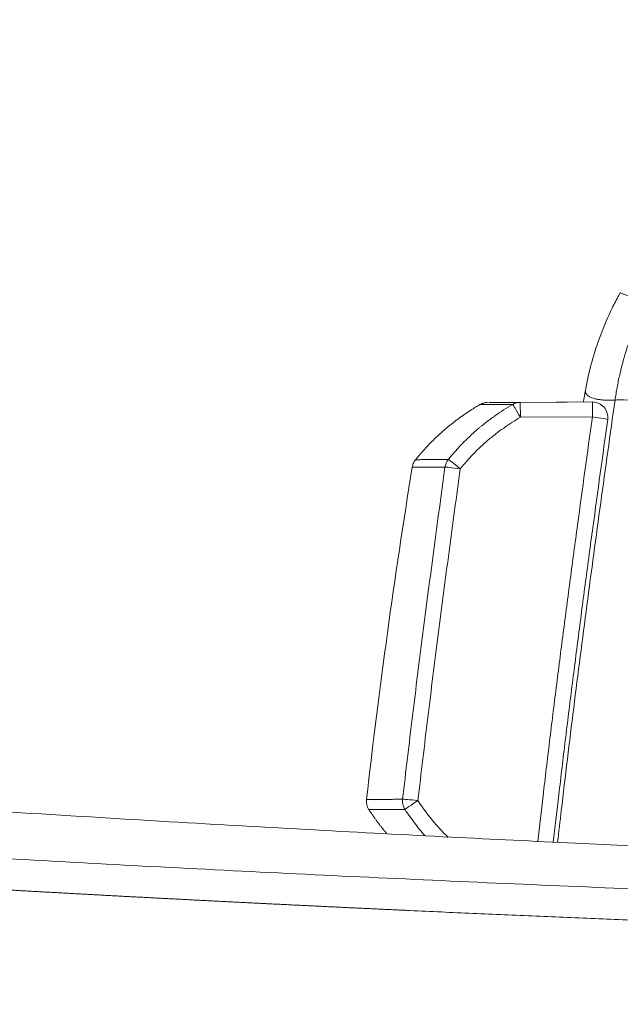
# Model space of a CAD drawing. Header units: millimetres. Extents: x 0 to 594, y 0 to 420.
# Tile 58 of 256: x 186 to 196, y 165 to 181. Entities that reach past the tile are written whole.
import ezdxf

# ---------------------------------------------------------------- set-up
doc = ezdxf.new("R2010")
doc.units = ezdxf.units.MM
doc.layers.add('1', color=7, linetype='Continuous', true_color=0xffffff)
doc.styles.add('Arial Unicode MS', font='txt')
doc.dimstyles.get("Standard").update_dxf_attribs({"dimtxt": 0.18, "dimasz": 0.18, "dimexe": 0.18, "dimexo": 0.0625, "dimgap": 0.09, "dimtad": 0, "dimtih": 1, "dimtoh": 1, "dimdec": 4, "dimzin": 0, "dimdsep": 46, "dimtxsty": 'Standard', "dimcen": 0.09, "dimadec": 0, "dimazin": 0, "dimtfac": 1, "dimtdec": 4, "dimtofl": 0, "dimtmove": 0, "dimatfit": 3, "dimfxl": 0, "dimtolj": 1, "dimtzin": 0, "dimarcsym": 0})

# ---------------------------------------------------------------- blocks, each defined once
blk = doc.blocks.new('_U9')
at = {"layer": '1', "color": 18, "lineweight": 13}
for p, q in [((249.492, 164.64), (361.654, 164.64)), ((359.654, 164.64), (359.654, 150.774)), ((359.654, 124.367), (359.654, 138.607)), ((160.769, 124.367), (361.654, 124.367))]:
    blk.add_line(p, q, dxfattribs=at)
at = {"layer": '1', "color": 18}
for points in [[(359.654, 164.64), (360.592, 161.14), (358.717, 161.14)], [(359.654, 124.367), (358.717, 127.867), (360.592, 127.867)]]:
    blk.add_solid(points, dxfattribs=at)
at = {"layer": '1', "color": 18, "linetype": 'Continuous', "lineweight": 13, "char_height": 3.5, "attachment_point": 7, "rotation": 90, "line_spacing_factor": 1.047437, "style": 'Arial Unicode MS'}
for s, insert in [('\\fArial Unicode MS|b0|i0;\\W1.0000;SINGLE POINT LIFT* EYE', (369.695, 140.265)), ('\\fArial Unicode MS|b0|i0;\\W1.0000;0.81', (362.633, 140.265))]:
    blk.add_mtext(s, dxfattribs=dict(at, insert=insert))
blk = doc.blocks.new('_U10')
at = {"layer": '1', "color": 18, "lineweight": 13}
for p, q in [((249.492, 222.88), (380.277, 222.88)), ((378.277, 222.88), (378.277, 151.235)), ((378.277, 124.367), (378.277, 139.069)), ((160.769, 124.367), (380.277, 124.367))]:
    blk.add_line(p, q, dxfattribs=at)
at = {"layer": '1', "color": 18}
for points in [[(378.277, 222.88), (379.215, 219.38), (377.339, 219.38)], [(378.277, 124.367), (377.339, 127.867), (379.215, 127.867)]]:
    blk.add_solid(points, dxfattribs=at)
at = {"layer": '1', "color": 18, "linetype": 'Continuous', "lineweight": 13, "char_height": 3.5, "attachment_point": 7, "rotation": 90, "line_spacing_factor": 1.047437, "style": 'Arial Unicode MS'}
for s, insert in [('\\fArial Unicode MS|b0|i0;\\W1.0000;LIFTING STROPS* EYE', (388.318, 140.726)), ('\\fArial Unicode MS|b0|i0;\\W1.0000;1.97', (381.256, 140.726))]:
    blk.add_mtext(s, dxfattribs=dict(at, insert=insert))
blk = doc.blocks.new('_U14')
at = {"layer": '1', "color": 18, "lineweight": 13}
for p, q in [((205.3, 194.066), (38.433, 194.066)), ((40.433, 194.066), (40.433, 165.38)), ((40.433, 124.367), (40.433, 153.213)), ((160.769, 124.367), (38.433, 124.367))]:
    blk.add_line(p, q, dxfattribs=at)
at = {"layer": '1', "color": 18}
for points in [[(40.433, 194.066), (41.37, 190.566), (39.495, 190.566)], [(40.433, 124.367), (39.495, 127.867), (41.37, 127.867)]]:
    blk.add_solid(points, dxfattribs=at)
at = {"layer": '1', "color": 18, "linetype": 'Continuous', "lineweight": 13, "insert": (43.411, 154.871), "char_height": 3.5, "attachment_point": 7, "rotation": 90, "line_spacing_factor": 1.047437, "style": 'Arial Unicode MS'}
blk.add_mtext('\\fArial Unicode MS|b0|i0;\\W1.0000;1.39', dxfattribs=at)

msp = doc.modelspace()

# ---------------------------------------------------------------- linework, layer by layer
at = {"layer": '1', "color": 155, "linetype": 'Continuous', "lineweight": 13}
for p, q in [((195.139, 175.15), (193.952, 175.144)), ((194.381, 175.146), (195.547, 175.152)), ((194.381, 175.146), (194.382, 174.904)), ((195.547, 175.152), (195.548, 174.91)), ((195.548, 174.91), (194.382, 174.904)), ((195.795, 174.868), (195.796, 174.868))]:
    msp.add_line(p, q, dxfattribs=at)
msp.add_arc((195.548, 174.902), 0.25, 352.0712, 90.3, dxfattribs=at)
for centre, major_axis, ratio, start_param, end_param in [((194.382, 174.896), (-0.001, 0.25), 0.998333, 6.283157, 6.801458), ((194.382, 174.896), (0.125, -0.217), 0.01516, 1.597389, 3.112996), ((198.384, 174.83), (-2.476, 0.346), 0.037468, 4.718115, 6.221149), ((195.548, 174.902), (-0.248, 0.034), 0.030291, 3.141593, 4.716769), ((193.409, 174.064), (-0.001, 0.25), 0.998345, 0.888464, 1.430103), ((193.409, 174.064), (-0.195, 0.157), 0.023354, 4.73144, 6.238519), ((193.409, 174.064), (0.248, -0.034), 0.029834, 1.575045, 3.084588), ((192.724, 168.695), (0, 0.25), 0.99888, 1.452381, 2.145781), ((192.724, 168.695), (0.248, -0.029), 0.029138, 1.574327, 3.094562), ((192.724, 168.695), (-0.209, -0.137), 0.024665, 4.696474, 6.243447)]:
    msp.add_ellipse(centre, major_axis=major_axis, ratio=ratio, start_param=start_param, end_param=end_param, dxfattribs=at)
for points, knots in [([(195.435, 175.341), (195.462, 175.494), (195.531, 175.799), (195.676, 176.244), (195.83, 176.601), (195.945, 176.824), (195.991, 176.906), (195.999, 176.921)], [0, 0, 0, 0, 0.277274, 0.554548, 0.831823, 0.97046, 1, 1, 1, 1]), ([(196.411, 176.755), (196.406, 176.757), (196.402, 176.759), (196.393, 176.762), (196.379, 176.768), (196.348, 176.78), (196.323, 176.79), (196.274, 176.809), (196.244, 176.821), (196.214, 176.833), (196.209, 176.835), (196.204, 176.837), (196.2, 176.839), (196.199, 176.839), (196.194, 176.841), (196.191, 176.843), (196.184, 176.845), (196.169, 176.851), (196.154, 176.857), (196.121, 176.871), (196.101, 176.878), (196.067, 176.892), (196.052, 176.898), (196.028, 176.908), (196.019, 176.912), (196.005, 176.918), (196, 176.92), (195.997, 176.921), (195.997, 176.922), (195.997, 176.922), (195.997, 176.921), (195.998, 176.921), (195.998, 176.921), (195.999, 176.921), (195.999, 176.921), (195.999, 176.921), (195.999, 176.921), (195.999, 176.921), (195.999, 176.921), (195.999, 176.921), (195.999, 176.921), (195.999, 176.921)], [0, 0, 0, 0, 0.015627, 0.015627, 0.031254, 0.062508, 0.125016, 0.125016, 0.250033, 0.250033, 0.26566, 0.273473, 0.273473, 0.281287, 0.281287, 0.296914, 0.296914, 0.312541, 0.375049, 0.375049, 0.500065, 0.500065, 0.625081, 0.625081, 0.750098, 0.750098, 0.875114, 0.875114, 0.937622, 0.937622, 0.968876, 0.968876, 0.984503, 0.984503, 0.992317, 0.992317, 0.996223, 0.996223, 0.998177, 0.998177, 1, 1, 1, 1]), ([(196.411, 176.755), (196.38, 176.693), (196.319, 176.568), (196.237, 176.379), (196.162, 176.186), (196.096, 175.991), (196.038, 175.793), (195.988, 175.592), (195.96, 175.456), (195.935, 175.319), (195.924, 175.251), (195.914, 175.181)], [0, 0, 0, 0, 0.125, 0.25, 0.375, 0.5, 0.625, 0.75, 0.875, 0.875, 1, 1, 1, 1]), ([(195.914, 175.181), (195.887, 175.181), (195.834, 175.179), (195.762, 175.181), (195.695, 175.186), (195.636, 175.194), (195.583, 175.205), (195.532, 175.221), (195.485, 175.245), (195.45, 175.276), (195.436, 175.304), (195.434, 175.321), (195.434, 175.33), (195.434, 175.334), (195.435, 175.339), (195.435, 175.34), (195.435, 175.341)], [0, 0, 0, 0, 0.08066, 0.162386, 0.245182, 0.329048, 0.413987, 0.5, 0.620282, 0.75, 0.875, 0.925, 0.955, 0.9775, 0.98875, 1, 1, 1, 1]), ([(193.215, 174.221), (193.251, 174.266), (193.288, 174.31), (193.346, 174.375), (193.365, 174.396), (193.394, 174.428), (193.404, 174.438), (193.424, 174.459), (193.434, 174.469), (193.484, 174.521), (193.566, 174.601), (193.652, 174.678), (193.706, 174.725), (193.717, 174.734), (193.74, 174.753), (193.773, 174.78), (193.807, 174.807), (193.875, 174.86), (193.967, 174.928), (194.11, 175.024), (194.208, 175.084), (194.258, 175.113)], [0, 0, 0, 0, 0.125, 0.125, 0.1875, 0.1875, 0.21875, 0.21875, 0.25, 0.25, 0.375, 0.5, 0.5, 0.53125, 0.53125, 0.5625, 0.625, 0.625, 0.75, 0.875, 1, 1, 1, 1]), ([(193.728, 175.11), (193.738, 175.116), (193.747, 175.12), (193.76, 175.126), (193.762, 175.127), (193.767, 175.128), (193.77, 175.129), (193.778, 175.132), (193.783, 175.134), (193.798, 175.138), (193.809, 175.14), (193.83, 175.143), (193.841, 175.144), (193.852, 175.144)], [0, 0, 0, 0, 0.25, 0.25, 0.3125, 0.3125, 0.375, 0.375, 0.5, 0.5, 0.75, 0.75, 1, 1, 1, 1]), ([(194.258, 175.113), (194.181, 175.112), (194.112, 175.112), (194.019, 175.112), (193.991, 175.111), (193.937, 175.111), (193.912, 175.111), (193.877, 175.111), (193.866, 175.111), (193.846, 175.111), (193.836, 175.111), (193.808, 175.111), (193.791, 175.111), (193.763, 175.11), (193.752, 175.11), (193.735, 175.11), (193.729, 175.11), (193.728, 175.11)], [0, 0, 0, 0, 0.25, 0.25, 0.375, 0.375, 0.5, 0.5, 0.5625, 0.5625, 0.625, 0.625, 0.75, 0.75, 0.875, 0.875, 1, 1, 1, 1]), ([(193.869, 175.144), (193.878, 175.144), (193.888, 175.144), (193.913, 175.144), (193.927, 175.144), (193.942, 175.144)], [0, 0, 0, 0, 0.514086, 0.514086, 1, 1, 1, 1]), ([(193.942, 175.144), (193.945, 175.144), (193.947, 175.144), (193.959, 175.144), (193.969, 175.144), (193.99, 175.144), (194.001, 175.144), (194.035, 175.145), (194.06, 175.145), (194.101, 175.145), (194.114, 175.145), (194.129, 175.145)], [0, 0, 0, 0, 0.053021, 0.053021, 0.24272, 0.24272, 0.43242, 0.43242, 0.811818, 0.811818, 1, 1, 1, 1]), ([(194.129, 175.145), (194.143, 175.145), (194.158, 175.145), (194.235, 175.146), (194.305, 175.146), (194.381, 175.146)], [0, 0, 0, 0, 0.201278, 0.201278, 1, 1, 1, 1]), ([(194.985, 168.028), (195.004, 168.198), (195.024, 168.369), (195.076, 168.817), (195.109, 169.094), (195.176, 169.648), (195.21, 169.925), (195.28, 170.479), (195.315, 170.756), (195.386, 171.31), (195.422, 171.586), (195.495, 172.14), (195.532, 172.417), (195.607, 172.97), (195.645, 173.246), (195.759, 174.076), (195.836, 174.629), (195.914, 175.181)], [0, 0, 0, 0, 0.071441, 0.071441, 0.187511, 0.187511, 0.303581, 0.303581, 0.419651, 0.419651, 0.535721, 0.535721, 0.65179, 0.65179, 0.76786, 0.76786, 1, 1, 1, 1]), ([(194.382, 174.904), (194.336, 174.877), (194.244, 174.821), (194.111, 174.732), (194.025, 174.668), (193.961, 174.618), (193.93, 174.593), (193.899, 174.568), (193.878, 174.551), (193.868, 174.542), (193.817, 174.498), (193.737, 174.427), (193.651, 174.342), (193.604, 174.294), (193.586, 174.274), (193.576, 174.264), (193.549, 174.235), (193.531, 174.215), (193.478, 174.155), (193.443, 174.113), (193.409, 174.072)], [0, 0, 0, 0, 0.125, 0.25, 0.375, 0.375, 0.4375, 0.46875, 0.46875, 0.5, 0.5, 0.625, 0.75, 0.78125, 0.78125, 0.8125, 0.8125, 0.875, 0.875, 1, 1, 1, 1]), ([(194.664, 168.042), (194.692, 168.289), (194.721, 168.536), (194.784, 169.074), (194.819, 169.367), (194.89, 169.951), (194.926, 170.243), (195, 170.827), (195.037, 171.119), (195.112, 171.702), (195.151, 171.994), (195.228, 172.578), (195.267, 172.869), (195.386, 173.744), (195.467, 174.327), (195.548, 174.91)], [0, 0, 0, 0, 0.107527, 0.107527, 0.235023, 0.235023, 0.362519, 0.362519, 0.490015, 0.490015, 0.617512, 0.617512, 0.745008, 0.745008, 1, 1, 1, 1]), ([(195.795, 174.868), (195.714, 174.285), (195.634, 173.703), (195.515, 172.829), (195.476, 172.537), (195.398, 171.955), (195.36, 171.663), (195.285, 171.08), (195.247, 170.788), (195.174, 170.205), (195.138, 169.913), (195.067, 169.329), (195.032, 169.037), (194.97, 168.507), (194.942, 168.269), (194.915, 168.03)], [0, 0, 0, 0, 0.255873, 0.255873, 0.38381, 0.38381, 0.511746, 0.511746, 0.639683, 0.639683, 0.767619, 0.767619, 0.895556, 0.895556, 1, 1, 1, 1]), ([(192.632, 174.099), (192.633, 174.11), (192.636, 174.121), (192.64, 174.134), (192.64, 174.136), (192.642, 174.141), (192.643, 174.144), (192.646, 174.152), (192.648, 174.157), (192.655, 174.171), (192.66, 174.181), (192.671, 174.199), (192.677, 174.208), (192.684, 174.216)], [0, 0, 0, 0, 0.25, 0.25, 0.3125, 0.3125, 0.375, 0.375, 0.5, 0.5, 0.75, 0.75, 1, 1, 1, 1]), ([(192.684, 174.216), (192.684, 174.216), (192.684, 174.216), (192.685, 174.216), (192.685, 174.216), (192.686, 174.216), (192.686, 174.216), (192.687, 174.216), (192.688, 174.216), (192.69, 174.216), (192.692, 174.216), (192.695, 174.216), (192.697, 174.216), (192.704, 174.217), (192.709, 174.217), (192.72, 174.217), (192.727, 174.217), (192.741, 174.218), (192.749, 174.218), (192.765, 174.219), (192.774, 174.219), (192.793, 174.219), (192.803, 174.219), (192.824, 174.219), (192.835, 174.219), (192.858, 174.219), (192.87, 174.219), (192.895, 174.22), (192.908, 174.22), (192.948, 174.22), (192.977, 174.22), (193.038, 174.22), (193.071, 174.221), (193.123, 174.221), (193.141, 174.221), (193.177, 174.221), (193.196, 174.221), (193.215, 174.221)], [0, 0, 0, 0, 0.015625, 0.015625, 0.03125, 0.03125, 0.046875, 0.046875, 0.0625, 0.0625, 0.09375, 0.09375, 0.125, 0.125, 0.1875, 0.1875, 0.25, 0.25, 0.3125, 0.3125, 0.375, 0.375, 0.4375, 0.4375, 0.5, 0.5, 0.5625, 0.5625, 0.625, 0.625, 0.75, 0.75, 0.875, 0.875, 0.9375, 0.9375, 1, 1, 1, 1]), ([(192.476, 168.724), (192.502, 168.948), (192.528, 169.172), (192.582, 169.621), (192.636, 170.069), (192.691, 170.517), (192.747, 170.965), (192.776, 171.189), (192.862, 171.861), (192.921, 172.309), (193.04, 173.204), (193.101, 173.651), (193.162, 174.098)], [0, 0, 0, 0, 0.125, 0.125, 0.25, 0.375, 0.375, 0.5, 0.5, 0.75, 0.75, 1, 1, 1, 1]), ([(193.162, 174.098), (193.143, 174.098), (193.124, 174.098), (193.088, 174.098), (193.07, 174.097), (193.018, 174.097), (192.985, 174.097), (192.924, 174.096), (192.895, 174.096), (192.854, 174.096), (192.841, 174.096), (192.816, 174.096), (192.804, 174.096), (192.782, 174.097), (192.771, 174.097), (192.75, 174.097), (192.74, 174.097), (192.721, 174.098), (192.712, 174.098), (192.696, 174.098), (192.688, 174.098), (192.674, 174.098), (192.668, 174.098), (192.656, 174.098), (192.651, 174.098), (192.645, 174.099), (192.643, 174.099), (192.639, 174.099), (192.638, 174.099), (192.636, 174.099), (192.635, 174.099), (192.634, 174.099), (192.634, 174.099), (192.633, 174.099), (192.633, 174.099), (192.633, 174.099), (192.632, 174.099), (192.632, 174.099), (192.632, 174.099), (192.632, 174.099)], [0, 0, 0, 0, 0.0625, 0.0625, 0.125, 0.125, 0.25, 0.25, 0.375, 0.375, 0.4375, 0.4375, 0.5, 0.5, 0.5625, 0.5625, 0.625, 0.625, 0.6875, 0.6875, 0.75, 0.75, 0.8125, 0.8125, 0.875, 0.875, 0.90625, 0.90625, 0.9375, 0.9375, 0.953125, 0.953125, 0.96875, 0.96875, 0.976562, 0.976562, 0.984375, 0.984375, 1, 1, 1, 1]), ([(193.409, 174.072), (193.348, 173.625), (193.287, 173.178), (193.168, 172.283), (193.11, 171.836), (193.024, 171.165), (192.995, 170.941), (192.939, 170.494), (192.884, 170.046), (192.83, 169.598), (192.776, 169.15), (192.75, 168.926), (192.724, 168.702)], [0, 0, 0, 0, 0.25, 0.25, 0.5, 0.5, 0.625, 0.625, 0.75, 0.875, 0.875, 1, 1, 1, 1]), ([(162.922, 169.481), (163.312, 169.449), (163.703, 169.418), (164.484, 169.354), (164.874, 169.322), (166.045, 169.225), (166.826, 169.161), (168.388, 169.031), (169.168, 168.967), (170.73, 168.838), (171.511, 168.775), (173.073, 168.65), (173.854, 168.588), (175.416, 168.468), (176.197, 168.409), (177.76, 168.295), (178.541, 168.239), (179.714, 168.159), (180.104, 168.132), (180.886, 168.081), (181.277, 168.055), (182.45, 167.98), (183.232, 167.931), (184.795, 167.837), (185.577, 167.792), (187.142, 167.704), (187.924, 167.662), (189.488, 167.58), (191.053, 167.502), (192.618, 167.429), (194.183, 167.359), (194.966, 167.325), (197.313, 167.229), (198.879, 167.17), (201.228, 167.089), (202.011, 167.063), (203.185, 167.027), (203.577, 167.015), (204.36, 166.991), (206.318, 166.934), (208.275, 166.885), (211.408, 166.813), (212.974, 166.782), (216.107, 166.726), (217.673, 166.702), (220.806, 166.66), (222.373, 166.642), (224.723, 166.619), (225.506, 166.612), (227.072, 166.6), (227.856, 166.595), (230.206, 166.58), (233.339, 166.565), (236.472, 166.559), (238.039, 166.558)], [0, 0, 0, 0, 0.015625, 0.015625, 0.03125, 0.03125, 0.0625, 0.0625, 0.09375, 0.09375, 0.125, 0.125, 0.15625, 0.15625, 0.1875, 0.1875, 0.21875, 0.21875, 0.234375, 0.234375, 0.25, 0.25, 0.28125, 0.28125, 0.3125, 0.3125, 0.34375, 0.34375, 0.375, 0.40625, 0.40625, 0.4375, 0.4375, 0.5, 0.5, 0.53125, 0.53125, 0.546875, 0.546875, 0.5625, 0.625, 0.625, 0.6875, 0.6875, 0.75, 0.75, 0.8125, 0.8125, 0.84375, 0.84375, 0.875, 0.875, 0.9375, 1, 1, 1, 1]), ([(236.791, 167.112), (235.987, 167.114), (233.858, 167.122), (230.493, 167.143), (226.788, 167.176), (223.353, 167.216), (220.204, 167.261), (217.338, 167.31), (214.751, 167.361), (212.422, 167.414), (210.404, 167.464), (208.679, 167.511), (207.233, 167.553), (206, 167.591), (204.978, 167.624), (204.196, 167.651), (203.597, 167.671), (203.072, 167.69), (202.487, 167.711), (201.79, 167.736), (200.983, 167.767), (199.937, 167.808), (198.625, 167.862), (197.015, 167.932), (195.206, 168.015), (193.198, 168.113), (191.006, 168.229), (188.634, 168.363), (186.084, 168.518), (183.345, 168.699), (180.397, 168.911), (177.486, 169.138), (175.552, 169.301), (174.676, 169.377)], [0, 0, 0, 0, 0.038796, 0.102729, 0.162313, 0.217558, 0.268468, 0.314252, 0.355864, 0.393313, 0.426611, 0.453287, 0.476546, 0.496393, 0.512831, 0.525865, 0.534127, 0.541769, 0.551188, 0.562398, 0.575398, 0.590186, 0.612876, 0.638788, 0.667918, 0.700261, 0.73581, 0.773835, 0.814928, 0.859084, 0.906311, 0.957571, 1, 1, 1, 1]), ([(191.931, 168.556), (191.927, 168.562), (191.923, 168.568), (191.916, 168.581), (191.91, 168.594), (191.905, 168.607), (191.901, 168.621), (191.899, 168.628), (191.895, 168.642), (191.894, 168.649), (191.892, 168.663), (191.89, 168.677), (191.89, 168.692), (191.891, 168.706), (191.891, 168.713), (191.892, 168.72)], [0, 0, 0, 0, 0.125, 0.125, 0.25, 0.375, 0.375, 0.5, 0.5, 0.625, 0.625, 0.75, 0.875, 0.875, 1, 1, 1, 1]), ([(191.892, 168.72), (191.892, 168.72), (191.892, 168.72), (191.893, 168.72), (191.893, 168.72), (191.895, 168.72), (191.896, 168.72), (191.902, 168.72), (191.907, 168.72), (191.917, 168.72), (191.921, 168.72), (191.929, 168.72), (191.933, 168.72), (191.942, 168.72), (191.947, 168.721), (191.957, 168.721), (191.962, 168.721), (191.972, 168.721), (191.978, 168.721), (191.989, 168.721), (192.001, 168.721), (192.013, 168.721), (192.025, 168.721), (192.031, 168.721), (192.05, 168.721), (192.063, 168.721), (192.09, 168.721), (192.103, 168.721), (192.131, 168.721), (192.145, 168.722), (192.173, 168.722), (192.187, 168.722), (192.231, 168.722), (192.26, 168.722), (192.32, 168.723), (192.351, 168.723), (192.413, 168.723), (192.444, 168.724), (192.476, 168.724)], [0, 0, 0, 0, 0.015625, 0.015625, 0.03125, 0.03125, 0.0625, 0.0625, 0.125, 0.125, 0.15625, 0.15625, 0.1875, 0.1875, 0.21875, 0.21875, 0.25, 0.25, 0.28125, 0.28125, 0.3125, 0.34375, 0.34375, 0.375, 0.375, 0.4375, 0.4375, 0.5, 0.5, 0.5625, 0.5625, 0.625, 0.625, 0.75, 0.75, 0.875, 0.875, 1, 1, 1, 1]), ([(192.515, 168.559), (192.483, 168.558), (192.452, 168.558), (192.39, 168.558), (192.359, 168.558), (192.299, 168.558), (192.269, 168.558), (192.226, 168.558), (192.212, 168.558), (192.183, 168.558), (192.17, 168.558), (192.142, 168.557), (192.129, 168.557), (192.102, 168.557), (192.089, 168.557), (192.07, 168.557), (192.064, 168.557), (192.052, 168.557), (192.04, 168.557), (192.028, 168.557), (192.017, 168.557), (192.011, 168.557), (192.001, 168.557), (191.996, 168.556), (191.986, 168.556), (191.981, 168.556), (191.972, 168.556), (191.968, 168.556), (191.96, 168.556), (191.956, 168.556), (191.946, 168.556), (191.941, 168.556), (191.935, 168.556), (191.933, 168.556), (191.932, 168.556), (191.931, 168.556), (191.931, 168.556), (191.931, 168.556), (191.931, 168.556), (191.931, 168.556), (191.931, 168.556)], [0, 0, 0, 0, 0.125, 0.125, 0.25, 0.25, 0.375, 0.375, 0.4375, 0.4375, 0.5, 0.5, 0.5625, 0.5625, 0.625, 0.625, 0.65625, 0.65625, 0.6875, 0.71875, 0.71875, 0.75, 0.75, 0.78125, 0.78125, 0.8125, 0.8125, 0.84375, 0.84375, 0.875, 0.875, 0.9375, 0.9375, 0.96875, 0.96875, 0.984375, 0.984375, 0.992188, 0.992188, 1, 1, 1, 1]), ([(192.839, 168.132), (192.833, 168.139), (192.811, 168.164), (192.789, 168.189), (192.743, 168.245), (192.713, 168.283), (192.668, 168.34), (192.654, 168.36), (192.625, 168.399), (192.611, 168.418), (192.569, 168.478), (192.541, 168.518), (192.515, 168.559)], [0, 0, 0, 0, 0.050107, 0.185806, 0.185806, 0.457204, 0.457204, 0.592903, 0.592903, 0.728602, 0.728602, 1, 1, 1, 1]), ([(192.724, 168.702), (192.749, 168.664), (192.774, 168.627), (192.814, 168.571), (192.827, 168.553), (192.854, 168.517), (192.867, 168.499), (192.909, 168.445), (192.937, 168.41), (192.98, 168.357), (193.002, 168.332), (193.025, 168.306), (193.04, 168.289), (193.047, 168.281), (193.107, 168.215), (193.16, 168.159), (193.215, 168.106)], [0, 0, 0, 0, 0.175354, 0.175354, 0.263031, 0.263031, 0.350708, 0.350708, 0.526062, 0.526062, 0.613739, 0.657577, 0.657577, 0.701416, 0.701416, 1, 1, 1, 1]), ([(182.406, 167.476), (182.435, 167.474), (182.492, 167.471), (182.577, 167.465), (182.663, 167.46), (182.748, 167.455), (182.834, 167.449), (182.92, 167.444), (183.005, 167.439), (183.091, 167.434), (183.176, 167.428), (183.262, 167.423), (183.347, 167.418), (183.433, 167.413), (183.519, 167.407), (183.604, 167.402), (183.69, 167.397), (183.775, 167.392), (183.861, 167.387), (183.947, 167.381), (184.032, 167.376), (184.118, 167.371), (184.203, 167.366), (184.289, 167.361), (184.374, 167.356), (184.46, 167.351), (184.546, 167.346), (184.631, 167.341), (184.717, 167.336), (184.802, 167.331), (184.888, 167.326), (184.974, 167.321), (185.059, 167.316), (185.145, 167.311), (185.23, 167.306), (185.316, 167.301), (185.402, 167.296), (185.487, 167.291), (185.573, 167.286), (185.658, 167.281), (185.744, 167.276), (185.83, 167.271), (185.915, 167.267), (186.001, 167.262), (186.086, 167.257), (186.172, 167.252), (186.258, 167.247), (186.343, 167.242), (186.429, 167.238), (186.514, 167.233), (186.6, 167.228), (186.686, 167.223), (186.771, 167.219), (186.857, 167.214), (186.942, 167.209), (187.028, 167.204), (187.114, 167.2), (187.199, 167.195), (187.285, 167.19), (187.37, 167.186), (187.456, 167.181), (187.542, 167.176), (187.627, 167.172), (187.713, 167.167), (187.798, 167.163), (187.884, 167.158), (187.97, 167.153), (188.055, 167.149), (188.141, 167.144), (188.227, 167.14), (188.312, 167.135), (188.398, 167.131), (188.483, 167.126), (188.569, 167.122), (188.655, 167.117), (188.74, 167.113), (188.826, 167.108), (188.912, 167.104), (188.997, 167.1), (189.083, 167.095), (189.169, 167.091), (189.254, 167.086), (189.34, 167.082), (189.425, 167.078), (189.511, 167.073), (189.597, 167.069), (189.682, 167.065), (189.768, 167.06), (189.854, 167.056), (189.939, 167.052), (190.025, 167.047), (190.111, 167.043), (190.196, 167.039), (190.282, 167.034), (190.367, 167.03), (190.453, 167.026), (190.539, 167.022), (190.624, 167.018), (190.71, 167.013), (190.796, 167.009), (190.881, 167.005), (190.967, 167.001), (191.053, 166.997), (191.138, 166.993), (191.224, 166.988), (191.309, 166.984), (191.395, 166.98), (191.481, 166.976), (191.566, 166.972), (191.652, 166.968), (191.738, 166.964), (191.823, 166.96), (191.909, 166.956), (191.995, 166.952), (192.08, 166.948), (192.166, 166.944), (192.252, 166.94), (192.337, 166.936), (192.423, 166.932), (192.508, 166.928), (192.905, 166.909), (193.613, 166.877), (194.633, 166.833), (195.652, 166.79), (196.672, 166.748), (197.691, 166.708), (198.711, 166.669), (199.73, 166.632), (200.75, 166.596), (201.77, 166.562), (203.129, 166.518), (204.829, 166.466), (206.869, 166.408), (208.909, 166.356), (210.949, 166.308), (212.989, 166.265), (215.029, 166.226), (217.07, 166.191), (219.11, 166.16), (221.15, 166.132), (222.609, 166.115), (223.487, 166.105), (223.782, 166.102), (224.078, 166.099), (224.374, 166.096), (224.67, 166.093), (224.965, 166.09), (225.261, 166.087), (225.557, 166.084), (225.852, 166.082), (226.148, 166.079), (226.444, 166.076), (226.74, 166.074), (227.035, 166.071), (227.331, 166.069), (227.627, 166.066), (227.923, 166.064), (228.218, 166.062), (228.514, 166.06), (228.81, 166.057), (229.105, 166.055), (229.401, 166.053), (229.697, 166.051), (229.993, 166.049), (230.288, 166.048), (230.584, 166.046), (230.88, 166.044), (231.176, 166.042), (231.471, 166.041), (231.767, 166.039), (232.063, 166.037), (232.359, 166.036), (232.654, 166.034), (232.95, 166.033), (233.246, 166.032), (233.542, 166.03), (233.837, 166.029), (234.133, 166.028), (234.429, 166.027), (234.724, 166.026), (235.02, 166.025), (235.316, 166.024), (235.612, 166.023), (235.907, 166.022), (236.203, 166.021), (236.499, 166.02), (236.696, 166.019), (236.795, 166.019)], [0, 0, 0, 0, 0.001576, 0.003151, 0.004727, 0.006303, 0.007878, 0.009454, 0.01103, 0.012605, 0.014181, 0.015757, 0.017332, 0.018908, 0.020484, 0.022059, 0.023635, 0.025211, 0.026786, 0.028362, 0.029938, 0.031513, 0.033089, 0.034665, 0.03624, 0.037816, 0.039392, 0.040967, 0.042543, 0.044119, 0.045694, 0.04727, 0.048845, 0.050421, 0.051997, 0.053572, 0.055148, 0.056723, 0.058299, 0.059874, 0.06145, 0.063025, 0.064601, 0.066176, 0.067752, 0.069327, 0.070903, 0.072478, 0.074053, 0.075629, 0.077204, 0.07878, 0.080355, 0.081931, 0.083506, 0.085082, 0.086657, 0.088233, 0.089808, 0.091384, 0.092959, 0.094535, 0.096111, 0.097686, 0.099262, 0.100838, 0.102413, 0.103989, 0.105565, 0.107141, 0.108717, 0.110292, 0.111868, 0.113444, 0.11502, 0.116596, 0.118172, 0.119747, 0.121323, 0.122899, 0.124475, 0.126051, 0.127626, 0.129202, 0.130778, 0.132354, 0.133929, 0.135505, 0.137081, 0.138656, 0.140232, 0.141808, 0.143383, 0.144959, 0.146535, 0.14811, 0.149686, 0.151261, 0.152837, 0.154413, 0.155988, 0.157564, 0.159139, 0.160715, 0.16229, 0.163866, 0.165442, 0.167017, 0.168593, 0.170168, 0.171744, 0.17332, 0.174895, 0.176471, 0.178046, 0.179622, 0.181198, 0.182773, 0.184349, 0.185925, 0.1875, 0.206251, 0.225001, 0.24375, 0.2625, 0.28125, 0.3, 0.31875, 0.3375, 0.35625, 0.375, 0.4125, 0.45, 0.4875, 0.525, 0.562499, 0.6, 0.6375, 0.675, 0.7125, 0.75, 0.755435, 0.76087, 0.766305, 0.77174, 0.777174, 0.782609, 0.788044, 0.793479, 0.798914, 0.804349, 0.809783, 0.815218, 0.820653, 0.826088, 0.831522, 0.836957, 0.842392, 0.847827, 0.853261, 0.858696, 0.864131, 0.869565, 0.875, 0.880435, 0.88587, 0.891304, 0.896739, 0.902174, 0.907609, 0.913043, 0.918478, 0.923913, 0.929348, 0.934782, 0.940217, 0.945652, 0.951087, 0.956522, 0.961956, 0.967391, 0.972826, 0.978261, 0.983696, 0.98913, 0.994565, 1, 1, 1, 1])]:
    msp.add_open_spline(points, degree=3, knots=knots, dxfattribs=at)
for points in [[(195.402, 175.152), (195.413, 175.215), (195.424, 175.278), (195.435, 175.341)], [(191.892, 168.72), (191.994, 169.62), (192.22, 171.416), (192.488, 173.206), (192.632, 174.099)]]:
    msp.add_open_spline(points, degree=3, dxfattribs=at)
for points, weights in [([(192.684, 174.216), (192.975, 174.577), (193.327, 174.878), (193.728, 175.11)], [0.504270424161, 0.498576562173, 0.49857652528, 0.504270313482]), ([(192.224, 168.163), (192.118, 168.288), (192.02, 168.419), (191.931, 168.556)], [0.500073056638, 0.500337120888, 0.501317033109, 0.5030127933])]:
    msp.add_rational_spline(points, weights, degree=3, dxfattribs=at)

# ---------------------------------------------------------------- dimensions: what is measured, and where the dimension line sits
at = {"layer": '1', "color": 18, "linetype": 'Continuous', "lineweight": 13}
for base, p2, text, picture, middle in [((378.277, 222.88), (249.492, 222.88), ' <> \\P\\fArial Unicode MS|b0|i0;\\C18;{\\H1.00x;\\fArial Unicode MS|b0|i0;LIFTING STROPS* EYE\\fArial Unicode MS|b0|i0;}\\C18;', '_U10', (378.277, 167.02)), ((359.654, 164.64), (249.492, 164.64), ' <> \\P\\fArial Unicode MS|b0|i0;\\C18;{\\H1.00x;\\fArial Unicode MS|b0|i0;SINGLE POINT LIFT* EYE\\fArial Unicode MS|b0|i0;}\\C18;', '_U9', (359.654, 201.723))]:
    dim = msp.add_linear_dim(base=base, p1=(160.769, 124.367), p2=p2, angle=90, text=text, dimstyle='Standard', override={"dimtxt": 3.5, "dimasz": 3.5, "dimexe": 2, "dimexo": 0, "dimgap": 1.5, "dimtih": 0, "dimtoh": 0, "dimdec": 2, "dimlfac": 0.02, "dimdsep": 46, "dimlunit": 2, "dimtxsty": 'Arial Unicode MS', "dimsah": 1, "dimse1": 0, "dimse2": 0, "dimsd1": 0, "dimsd2": 0, "dimclrd": 18, "dimclre": 18, "dimclrt": 18, "dimtol": 0, "dimtm": -0.1, "dimtfac": 1, "dimtdec": 2, "dimtofl": 1, "dimtmove": 0, "dimlwd": 13, "dimlwe": 13}, dxfattribs=at)
    dim.commit()
    dim.dimension.update_dxf_attribs({"geometry": picture, "text_midpoint": middle, "dimtype": 160})
dim = msp.add_linear_dim(base=(40.433, 194.066), p1=(160.769, 124.367), p2=(205.3, 194.066), angle=90, dimstyle='Standard', override={"dimtxt": 3.5, "dimasz": 3.5, "dimexe": 2, "dimexo": 0, "dimgap": 1.5, "dimtih": 0, "dimtoh": 0, "dimdec": 2, "dimlfac": 0.02, "dimdsep": 46, "dimlunit": 2, "dimtxsty": 'Arial Unicode MS', "dimsah": 1, "dimse1": 0, "dimse2": 0, "dimsd1": 0, "dimsd2": 0, "dimclrd": 18, "dimclre": 18, "dimclrt": 18, "dimtol": 0, "dimtm": -0.1, "dimtfac": 1, "dimtdec": 2, "dimtofl": 1, "dimtmove": 0, "dimlwd": 13, "dimlwe": 13}, dxfattribs=at)
dim.commit()
dim.dimension.update_dxf_attribs({"geometry": '_U14', "text_midpoint": (40.433, 159.296), "dimtype": 160})

doc.saveas('drawing.dxf')
